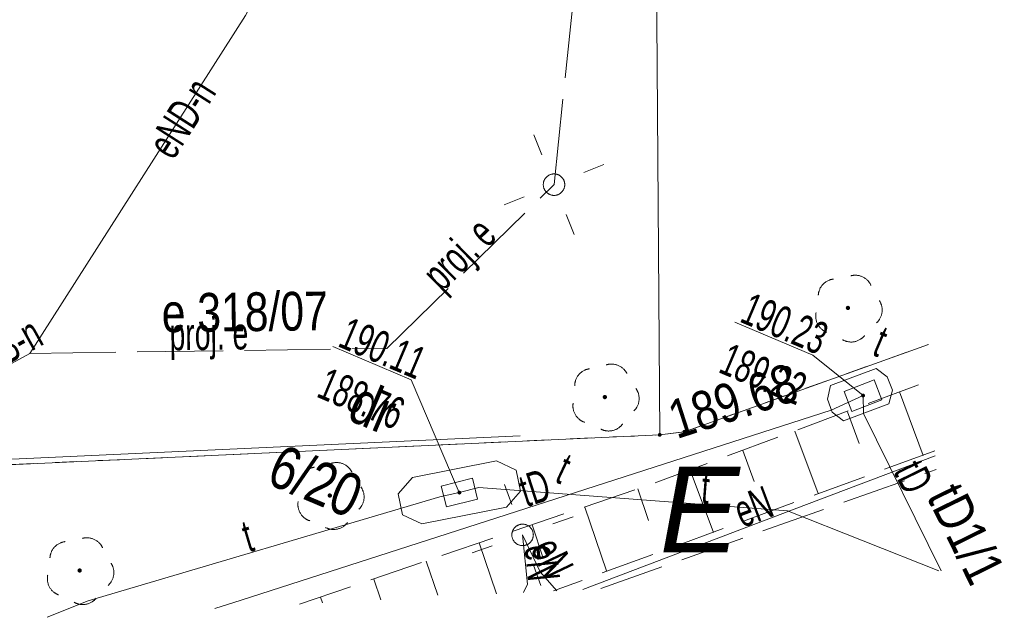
# Model space of a CAD drawing. Header units: centimetres. Extents: x -25572 to 23555, y -2435 to 15405.
# Tile 5 of 134: x -6393 to -4101, y -189 to 1202. Entities that reach past the tile are written whole.
import ezdxf
from ezdxf.xclip import XClip

# ---------------------------------------------------------------- set-up
doc = ezdxf.new("R2010")
doc.units = ezdxf.units.CM
doc.header["$MEASUREMENT"] = 0
doc.header["$XCLIPFRAME"] = 0
for name, pattern in [('1.5_0.5', [200, 150, -50]), ('823-500', [175, 125, -50]), ('egug-500', [100, 50, -50]), ('mz2.0_0.5', [250, 200, -50])]:
    doc.linetypes.add(name, pattern=pattern)
doc.layers.add('1_500_mapa_zasadnicza_1530_2025_1_203-punkt graniczny', color=7, linetype='Continuous')
doc.layers.add('820-G Rysunki Obrazki', color=7, linetype='Continuous')
for name, color, linetype, lineweight in [('1_500_mapa_zasadnicza_1530_2025_1_210-oznaczenie konturu użytku gruntowego_Nr_pióra__3', 3, 'Continuous', 18), ('1_500_mapa_zasadnicza_1530_2025_1_211-numer działki ewidencyjnej_Nr_pióra__7', 7, 'Continuous', 18), ('1_500_mapa_zasadnicza_1530_2025_1_218-kontur użytku gruntowego_Nr_pióra__3', 3, 'Continuous', 18), ('1_500_mapa_zasadnicza_1530_2025_1_219-działka ewidencyjna_Nr_pióra__7', 7, 'Continuous', 18), ('1_500_mapa_zasadnicza_1530_2025_1_510-Podpora jednosłupowa symb.-SEPOW_Nr_pióra__7', 7, 'Continuous', 18), ('1_500_mapa_zasadnicza_1530_2025_1_586-Atrybuty opisowe-STPOD_Nr_pióra__30', 30, 'Continuous', 18), ('1_500_mapa_zasadnicza_1530_2025_1_645-Atrybuty opisowe - Oś proj. przew. elektroenergetycznego-SE - ob. projektowany_Nr_pióra__1', 1, 'Continuous', 18), ('1_500_mapa_zasadnicza_1530_2025_1_822-Szczyt skarpy umocnionej_Nr_pióra__7', 7, 'Continuous', 18), ('1_500_mapa_zasadnicza_1530_2025_1_823-Szczyt skarpy nieumocninej_Nr_pióra__7', 7, 'Continuous', 18), ('1_500_mapa_zasadnicza_1530_2025_1_824-Podnóże skarpy nieumocninej_Nr_pióra__7', 7, 'Continuous', 18), ('1_500_mapa_zasadnicza_1530_2025_1_drzewo liściaste (punkt)_Nr_pióra__94', 94, 'Continuous', 18), ('1_500_mapa_zasadnicza_1530_2025_1_jezdnia_Nr_pióra__7', 7, 'Continuous', 18), ('1_500_mapa_zasadnicza_1530_2025_1_komora podziemna - przewód telekomunikacyjny (powierzchnia)_Nr_pióra__30', 30, 'Continuous', 18), ('1_500_mapa_zasadnicza_1530_2025_1_latarnia (punkt) - ob. projektowany_Nr_pióra__7', 7, 'Continuous', 18), ('1_500_mapa_zasadnicza_1530_2025_1_latarnia (punkt)_Nr_pióra__7', 7, 'Continuous', 18), ('1_500_mapa_zasadnicza_1530_2025_1_ogrodzenie trwałe (linia)_Nr_pióra__7', 7, 'Continuous', 18), ('1_500_mapa_zasadnicza_1530_2025_1_Opis i rz. obrysu arm. niezident.-ST_Nr_pióra__30', 30, 'Continuous', 18), ('1_500_mapa_zasadnicza_1530_2025_1_przewód elektroenergetyczny (linia)-Atr1_Nr_pióra__1', 1, 'Continuous', 18), ('1_500_mapa_zasadnicza_1530_2025_1_przewód elektroenergetyczny (linia)_Nr_pióra__1', 1, 'Continuous', 18), ('1_500_mapa_zasadnicza_1530_2025_1_przewód elektroenergetyczny - projektowany lub w budowie (linia) - ob. projektowany-Atr1_Nr_pióra__1', 1, 'Continuous', 18), ('1_500_mapa_zasadnicza_1530_2025_1_przewód elektroenergetyczny - projektowany lub w budowie (linia) - ob. projektowany_Nr_pióra__1', 1, 'Continuous', 18), ('1_500_mapa_zasadnicza_1530_2025_1_przewód telekomunikacyjny (linia) - podziemny-Atr1_Nr_pióra__30', 30, 'Continuous', 18), ('1_500_mapa_zasadnicza_1530_2025_1_przewód telekomunikacyjny (linia) - podziemny_Nr_pióra__30', 30, 'Continuous', 18), ('1_500_mapa_zasadnicza_1530_2025_1_punkt o określonej wysokości (sieć telekomunikacyjna)-Atr2_Nr_pióra__30', 30, 'Continuous', 18), ('1_500_mapa_zasadnicza_1530_2025_1_punkt o określonej wysokości (sieć telekomunikacyjna)-Atr2_Nr_pióra__7', 7, 'Continuous', 18), ('1_500_mapa_zasadnicza_1530_2025_1_punkt o określonej wysokości (sieć telekomunikacyjna)-Atr3_Nr_pióra__30', 30, 'Continuous', 18), ('1_500_mapa_zasadnicza_1530_2025_1_punkt o określonej wysokości (sieć telekomunikacyjna)_Nr_pióra__30', 30, 'Continuous', 18), ('1_500_mapa_zasadnicza_1530_2025_1_właz prostokątny - siec telekomunikacyjna (punkt)-Atr17_Nr_pióra__7', 7, 'Continuous', 18), ('1_500_mapa_zasadnicza_1530_2025_1_właz prostokątny - siec telekomunikacyjna (punkt)_Nr_pióra__7', 7, 'Continuous', 18), ('Nowe_199-Z Wymiary i opisy_Nr_pióra__21', 7, 'Continuous', 25)]:
    doc.layers.add(name, color=color, linetype=linetype, lineweight=lineweight)
doc.styles.add('STYL_AUTOMATYCZNY_1', font='arial.ttf', dxfattribs={"width": 0.63})
doc.styles.add('STYL_AUTOMATYCZNY_2', font='arial.ttf', dxfattribs={"width": 0.79})
doc.styles.add('STYL_AUTOMATYCZNY_5', font='arial.ttf')
doc.linetypes.add('902-500', pattern='A,0,[2,Lwowska architektura1.Shx,S=5.952381,R=0,X=0,Y=9.71445e-17],-750,0', length=750)

# ---------------------------------------------------------------- blocks, each defined once
blk = doc.blocks.new('Rysunek_1_1', base_point=(-995247015.5, -194970081.6))
at = {"layer": '1_500_mapa_zasadnicza_1530_2025_1_203-punkt graniczny', "linetype": 'Continuous', "lineweight": 0, "true_color": 0x000000}
for points in [[(-4898.9, 233.6, 1), (-4907.1, 237.1, 1)], [(-4841.5, 240.8, 1), (-4849.8, 244.3, 1)]]:
    blk.add_hatch(color=18, dxfattribs=at).paths.add_polyline_path(points)
at = {"layer": '1_500_mapa_zasadnicza_1530_2025_1_drzewo liściaste (punkt)_Nr_pióra__94', "linetype": 'Continuous', "lineweight": 18}
for points in [[(-4460.4, 528.6, 1), (-4469.4, 532.9, 1)], [(-5026.2, 321.3, 1), (-5035.4, 325.2, 1)], [(-5666.5, 92.1, 1), (-5675.7, 96.1, 1)], [(-6249, -82.5, 1), (-6258, -78.2, 1)]]:
    blk.add_hatch(color=94, dxfattribs=at).paths.add_polyline_path(points)
at = {"layer": '1_500_mapa_zasadnicza_1530_2025_1_punkt o określonej wysokości (sieć telekomunikacyjna)_Nr_pióra__30', "linetype": 'Continuous', "lineweight": 18}
for points in [[(-4433.9, 325.2, 1), (-4425.5, 328.5, 1)], [(-5365.2, 102, 1), (-5373.9, 99.8, 1)]]:
    blk.add_hatch(color=30, dxfattribs=at).paths.add_polyline_path(points)
at = {"layer": '1_500_mapa_zasadnicza_1530_2025_1_218-kontur użytku gruntowego_Nr_pióra__3', "color": 3, "linetype": 'egug-500', "lineweight": 18, "flags": 128}
for points in [[(-4845.6, 242.5), (-4277.6, 445.9)], [(-7109.8, 134), (-4903, 235.4)], [(-4903, 235.4), (-4845.6, 242.5)]]:
    blk.add_lwpolyline(points, dxfattribs=at)
at = {"layer": '1_500_mapa_zasadnicza_1530_2025_1_219-działka ewidencyjna_Nr_pióra__7', "color": 7, "linetype": 'Continuous', "lineweight": 18, "flags": 128}
for points in [[(-4903, 235.4), (-4949.2, 6667)], [(-4845.6, 242.5), (-4277.6, 445.9)], [(-7109.8, 134), (-4903, 235.4)], [(-4903, 235.4), (-4845.6, 242.5)]]:
    blk.add_lwpolyline(points, dxfattribs=at)
at = {"layer": '1_500_mapa_zasadnicza_1530_2025_1_510-Podpora jednosłupowa symb.-SEPOW_Nr_pióra__7', "color": 7, "linetype": 'Continuous', "lineweight": 18}
blk.add_circle((-5222.3, 2.5), 25, dxfattribs=at)
at = {"layer": '1_500_mapa_zasadnicza_1530_2025_1_822-Szczyt skarpy umocnionej_Nr_pióra__7', "color": 7, "linetype": 'Continuous', "lineweight": 18, "flags": 128}
for points in [[(-4344.7, 335.3), (-4290.1, 187.2)], [(-4466.3, 289.1), (-4438.9, 215.6)], [(-4588.5, 244.3), (-4534.2, 98.5)], [(-4709.8, 199.1), (-4682.9, 126.8)], [(-4832.4, 153.3), (-4777.7, 8.4)], [(-4954.3, 109.4), (-4929, 35.7)], [(-5077.5, 67.2), (-5026.6, -81.5)], [(-5200.4, 25.9), (-5174.5, -51.4)], [(-5323.7, -16.3), (-5283.3, -134.7)], [(-5447, -58.6), (-5419.6, -137.5)], [(-5568.9, -100.2), (-5552.4, -148.7)], [(-5693.1, -142.1), (-5688.3, -155.8)]]:
    blk.add_lwpolyline(points, dxfattribs=at)
at = {"layer": '1_500_mapa_zasadnicza_1530_2025_1_823-Szczyt skarpy nieumocninej_Nr_pióra__7', "color": 7, "linetype": '823-500', "lineweight": 18, "flags": 128}
for points in [[(-4909.5, 125.2), (-4272.4, 362.5)], [(-5741.5, -158.6), (-4909.5, 125.2)]]:
    blk.add_lwpolyline(points, dxfattribs=at)
at = {"layer": '1_500_mapa_zasadnicza_1530_2025_1_824-Podnóże skarpy nieumocninej_Nr_pióra__7', "color": 7, "linetype": '823-500', "lineweight": 18, "flags": 128}
blk.add_lwpolyline([(-4262.3, 198.3), (-5150.6, -127.8)], dxfattribs=at)
at = {"layer": '1_500_mapa_zasadnicza_1530_2025_1_drzewo liściaste (punkt)_Nr_pióra__94', "color": 94, "linetype": 'Continuous', "lineweight": 18}
for centre, start, end in [((-4494, 558.2), 96.0545, 177.2945), ((-4447.8, 566.9), 24.0185, 105.4745), ((-4425.2, 525.7), 312.1985, 33.4385), ((-4500, 511.5), 167.9675, 249.6175), ((-4457.4, 491.4), 239.8755, 321.5255), ((-5015.2, 360.1), 26.2875, 107.7435), ((-5061, 349.5), 98.3235, 179.5635), ((-4991, 319.8), 314.4675, 35.7075), ((-5065.1, 302.6), 170.2365, 251.8865), ((-5021.8, 284.3), 242.1445, 323.7945), ((-5655.5, 130.9), 26.2875, 107.7435), ((-5701.3, 120.4), 98.3235, 179.5635), ((-5631.3, 90.7), 314.4675, 35.7075), ((-5705.4, 73.4), 170.2365, 251.8865), ((-5662.2, 55.1), 242.1445, 323.7945), ((-6282.6, -52.9), 96.0535, 177.2935), ((-6236.4, -44.2), 24.0175, 105.4735), ((-6213.8, -85.3), 312.1975, 33.4375), ((-6288.6, -99.6), 167.9665, 249.6165), ((-6246.1, -119.7), 239.8745, 321.5245)]:
    blk.add_arc(centre, 40, start, end, dxfattribs=at)
at = {"layer": '1_500_mapa_zasadnicza_1530_2025_1_jezdnia_Nr_pióra__7', "color": 7, "linetype": '1.5_0.5', "lineweight": 18, "flags": 128}
blk.add_lwpolyline([(-5039.9, -122), (-4259.6, 154.5)], dxfattribs=at)
at = {"layer": '1_500_mapa_zasadnicza_1530_2025_1_komora podziemna - przewód telekomunikacyjny (powierzchnia)_Nr_pióra__30', "color": 30, "linetype": 'Continuous', "lineweight": 18, "flags": 128}
for points in [[(-4501.7, 287.8), (-4512.5, 318.5), (-4505.6, 350.3), (-4399.6, 390.1), (-4373.3, 370.2), (-4361.5, 339.2), (-4369.4, 307.7), (-4475.3, 268)], [(-5226.8, 104.4), (-5259.9, 67.4), (-5456.9, 28.2), (-5502.1, 49.6), (-5511.9, 98.2), (-5478.4, 136.2), (-5282.8, 174.9), (-5237.5, 153.5)]]:
    blk.add_lwpolyline(points, close=True, dxfattribs=at)
at = {"layer": '1_500_mapa_zasadnicza_1530_2025_1_latarnia (punkt) - ob. projektowany_Nr_pióra__7', "color": 7, "linetype": 'Continuous', "lineweight": 18}
for p, q in [((-5177.2, 887.3), (-5195.9, 933.6)), ((-5079.5, 845.9), (-5033.2, 864.6)), ((-5218.6, 789.6), (-5264.9, 770.9)), ((-5121, 748.2), (-5102.2, 701.9))]:
    blk.add_line(p, q, dxfattribs=at)
blk.add_circle((-5149.1, 817.7), 25, dxfattribs=at)
at = {"layer": '1_500_mapa_zasadnicza_1530_2025_1_latarnia (punkt)_Nr_pióra__7', "color": 7, "linetype": 'Continuous', "lineweight": 18}
for p, q in [((-5247.5, 73.2), (-5264.4, 120.2)), ((-5151.6, 27.9), (-5104.6, 44.8)), ((-5292.8, -22.8), (-5339.8, -39.6)), ((-5196.8, -68), (-5180, -115))]:
    blk.add_line(p, q, dxfattribs=at)
blk.add_circle((-5222.3, 2.5), 25, dxfattribs=at)
at = {"layer": '1_500_mapa_zasadnicza_1530_2025_1_ogrodzenie trwałe (linia)_Nr_pióra__7', "color": 7, "linetype": '902-500', "lineweight": 18, "flags": 128}
blk.add_lwpolyline([(-8237.4, 95.3), (-5227.7, 233)], dxfattribs=at)
at = {"layer": '1_500_mapa_zasadnicza_1530_2025_1_przewód elektroenergetyczny (linia)_Nr_pióra__1', "color": 1, "linetype": 'Continuous', "lineweight": 18, "flags": 128}
for points in [[(-4990.3, 2347.1), (-5203.9, 2186.8), (-5336.1, 2100.5), (-5721.1, 1487.2), (-5867.4, 1211.4), (-6369.4, 425)], [(-6419.1, 397.3), (-6369.4, 425)], [(-4261.6, 186.4), (-4561.3, 73), (-5081.9, -124.2)], [(-5222.3, 2.5), (-5211.1, -111.9), (-5220.3, -131.4)], [(-5142.5, -127.4), (-5181.5, -83.2), (-5222.3, 2.5)]]:
    blk.add_lwpolyline(points, dxfattribs=at)
at = {"layer": '1_500_mapa_zasadnicza_1530_2025_1_przewód elektroenergetyczny - projektowany lub w budowie (linia) - ob. projektowany_Nr_pióra__1', "color": 1, "linetype": 'mz2.0_0.5', "lineweight": 18, "flags": 128}
for points in [[(-5149.1, 817.7), (-4990.3, 2347.1)], [(-5538, 436.3), (-5149.1, 817.7)], [(-6369.4, 425), (-5538, 436.3)]]:
    blk.add_lwpolyline(points, dxfattribs=at)
at = {"layer": '1_500_mapa_zasadnicza_1530_2025_1_przewód telekomunikacyjny (linia) - podziemny_Nr_pióra__30', "color": 30, "linetype": 'Continuous', "lineweight": 18, "flags": 128}
for points in [[(-5939.1, -168.9), (-5877.7, -149.6), (-4503.8, 293.1), (-4429.7, 326.8)], [(-4429.7, 326.8), (-4428.9, 285.2), (-4248.3, -80.8)], [(-5369.6, 100.9), (-5415.1, 90.9), (-6233.4, -150.8), (-6329.3, -189.3)], [(-4253.1, -81), (-4605.6, 58.2), (-5324.2, 113.1), (-5369.6, 100.9)]]:
    blk.add_lwpolyline(points, dxfattribs=at)
at = {"layer": '1_500_mapa_zasadnicza_1530_2025_1_punkt o określonej wysokości (sieć telekomunikacyjna)-Atr2_Nr_pióra__7', "color": 7, "linetype": 'Continuous', "lineweight": 18, "flags": 128}
for points in [[(-4429.7, 326.8), (-4546.3, 420.8), (-4728.1, 497.9)], [(-5369.6, 100.9), (-5481.9, 363.6), (-5663.7, 440.7)]]:
    blk.add_lwpolyline(points, dxfattribs=at)
at = {"layer": '1_500_mapa_zasadnicza_1530_2025_1_właz prostokątny - siec telekomunikacyjna (punkt)_Nr_pióra__7', "color": 7, "linetype": 'Continuous', "lineweight": 18, "flags": 128}
for points in [[(-4403.9, 363.8), (-4473.7, 336.5), (-4455.5, 289.9), (-4385.7, 317.2)], [(-5399.8, 67.5), (-5327.1, 85.7), (-5339.3, 134.2), (-5412, 116)]]:
    blk.add_lwpolyline(points, close=True, dxfattribs=at)
at = {"layer": '1_500_mapa_zasadnicza_1530_2025_1_210-oznaczenie konturu użytku gruntowego_Nr_pióra__3', "color": 3, "linetype": 'Continuous', "lineweight": 18, "insert": (-5635.4, 271.3), "char_height": 100, "attachment_point": 7, "rotation": 337.0155, "style": 'STYL_AUTOMATYCZNY_2'}
blk.add_mtext('\\A1;{\\pql;\\fArial|b0|i0|c238|p0;\\W0.790000;dr}', dxfattribs=at)
at = {"layer": '1_500_mapa_zasadnicza_1530_2025_1_211-numer działki ewidencyjnej_Nr_pióra__7', "color": 7, "linetype": 'Continuous', "lineweight": 18, "insert": (-5822.9, 122.7), "char_height": 100, "attachment_point": 7, "rotation": 337.0155, "style": 'STYL_AUTOMATYCZNY_2'}
blk.add_mtext('\\A1;{\\pql;\\fArial|b0|i0|c238|p0;\\W0.790000;6/20}', dxfattribs=at)
at = {"layer": '1_500_mapa_zasadnicza_1530_2025_1_586-Atrybuty opisowe-STPOD_Nr_pióra__30', "color": 30, "linetype": 'Continuous', "lineweight": 18, "insert": (-4202, 131.6), "char_height": 90, "attachment_point": 1, "rotation": 296.2555, "style": 'STYL_AUTOMATYCZNY_2'}
blk.add_mtext('\\A1;{\\pql;\\fArial|b0|i0|c238|p0;\\W0.790000;tD1/1}', dxfattribs=at)
at = {"layer": '1_500_mapa_zasadnicza_1530_2025_1_645-Atrybuty opisowe - Oś proj. przew. elektroenergetycznego-SE - ob. projektowany_Nr_pióra__1', "color": 1, "linetype": 'Continuous', "lineweight": 18, "insert": (-6063, 564.1), "char_height": 90, "attachment_point": 1, "rotation": 0.7485, "style": 'STYL_AUTOMATYCZNY_2'}
blk.add_mtext('\\A1;{\\pql;\\fArial|b0|i0|c238|p0;\\W0.790000;e 318/07}', dxfattribs=at)
at = {"layer": '1_500_mapa_zasadnicza_1530_2025_1_Opis i rz. obrysu arm. niezident.-ST_Nr_pióra__30', "color": 30, "linetype": 'Continuous', "lineweight": 18, "insert": (-4891.2, 310.9), "char_height": 90, "attachment_point": 1, "rotation": 17.8575, "style": 'STYL_AUTOMATYCZNY_2'}
blk.add_mtext('\\A1;{\\pql;\\fArial|b0|i0|c238|p0;\\W0.790000;189.68}', dxfattribs=at)
at = {"layer": '1_500_mapa_zasadnicza_1530_2025_1_przewód elektroenergetyczny (linia)-Atr1_Nr_pióra__1', "color": 1, "linetype": 'Continuous', "lineweight": 18, "char_height": 75, "style": 'STYL_AUTOMATYCZNY_1'}
for s, insert, attachment_point, rotation in [('\\A1;{\\pql;\\fArial|b0|i0|c238|p0;\\W0.630000;eND-n}', (-6035, 871.8), 7, 57.3945), ('\\A1;{\\pql;\\fArial|b0|i0|c238|p0;\\W0.630000;eB-n}', (-6473, 411.9), 4, 29.1405), ('\\A1;{\\pql;\\fArial|b0|i0|c238|p0;\\W0.630000;eN}', (-4724.3, 53), 4, 20.7495), ('\\A1;{\\pql;\\fArial|b0|i0|c238|p0;\\W0.630000;eN}', (-5171.7, -12.8), 4, 295.4325), ('\\A1;{\\pql;\\fArial|b0|i0|c238|p0;\\W0.630000;eN}', (-5180.8, -20.4), 4, 275.5865)]:
    blk.add_mtext(s, dxfattribs=dict(at, insert=insert, attachment_point=attachment_point, rotation=rotation))
at = {"layer": '1_500_mapa_zasadnicza_1530_2025_1_przewód elektroenergetyczny - projektowany lub w budowie (linia) - ob. projektowany-Atr1_Nr_pióra__1', "color": 1, "linetype": 'Continuous', "lineweight": 18, "char_height": 75, "attachment_point": 4, "style": 'STYL_AUTOMATYCZNY_1'}
for insert, rotation in [((-5428, 584.5), 44.4525), ((-6044.1, 458.2), 0.7755)]:
    blk.add_mtext('\\A1;{\\pql;\\fArial|b0|i0|c238|p0;\\W0.630000;proj. e}', dxfattribs=dict(at, insert=insert, rotation=rotation))
at = {"layer": '1_500_mapa_zasadnicza_1530_2025_1_przewód telekomunikacyjny (linia) - podziemny-Atr1_Nr_pióra__30', "color": 30, "linetype": 'Continuous', "lineweight": 18, "char_height": 75, "attachment_point": 4, "style": 'STYL_AUTOMATYCZNY_1'}
for s, insert, rotation in [('\\A1;{\\pql;\\fArial|b0|i0|c238|p0;\\W0.630000;tD}', (-4326.9, 167.3), 296.2685), ('\\A1;{\\pql;\\fArial|b0|i0|c238|p0;\\W0.630000;tD}', (-5225.5, 101.9), 17.8575), ('\\A1;{\\pql;\\fArial|b0|i0|c238|p0;\\W0.630000;t}', (-4805.3, 112.9), 355.6265), ('\\A1;{\\pql;\\fArial|b0|i0|c238|p0;\\W0.630000;t}', (-5871.2, -2.9), 16.4515)]:
    blk.add_mtext(s, dxfattribs=dict(at, insert=insert, rotation=rotation))
at = {"layer": '1_500_mapa_zasadnicza_1530_2025_1_punkt o określonej wysokości (sieć telekomunikacyjna)-Atr2_Nr_pióra__30', "color": 30, "linetype": 'Continuous', "lineweight": 18, "char_height": 75, "attachment_point": 7, "rotation": 337.0155, "style": 'STYL_AUTOMATYCZNY_1'}
for s, insert in [('\\A1;{\\pql;\\fArial|b0|i0|c238|p0;\\W0.630000;190.23}', (-4720, 498.6)), ('\\A1;{\\pql;\\fArial|b0|i0|c238|p0;\\W0.630000;190.11}', (-5655.6, 441.4))]:
    blk.add_mtext(s, dxfattribs=dict(at, insert=insert))
at = {"layer": '1_500_mapa_zasadnicza_1530_2025_1_punkt o określonej wysokości (sieć telekomunikacyjna)-Atr3_Nr_pióra__30', "color": 30, "linetype": 'Continuous', "lineweight": 18, "char_height": 75, "attachment_point": 7, "rotation": 337.0155, "style": 'STYL_AUTOMATYCZNY_1'}
for s, insert in [('\\A1;{\\pql;\\fArial|b0|i0|c238|p0;\\W0.630000;189.22}', (-4769.8, 381.2)), ('\\A1;{\\pql;\\fArial|b0|i0|c238|p0;\\W0.630000;188.76}', (-5705.4, 324.1))]:
    blk.add_mtext(s, dxfattribs=dict(at, insert=insert))
at = {"layer": '1_500_mapa_zasadnicza_1530_2025_1_właz prostokątny - siec telekomunikacyjna (punkt)-Atr17_Nr_pióra__7', "color": 7, "linetype": 'Continuous', "lineweight": 18, "char_height": 75, "attachment_point": 7, "style": 'STYL_AUTOMATYCZNY_1'}
for insert, rotation in [((-4412, 422), 337.0155), ((-5150.7, 127), 334.7455)]:
    blk.add_mtext('\\A1;{\\pql;\\fArial|b0|i0|c238|p0;\\W0.630000;t}', dxfattribs=dict(at, insert=insert, rotation=rotation))

msp = doc.modelspace()

# ---------------------------------------------------------------- block references
at = {"layer": '820-G Rysunki Obrazki', "color": 151, "linetype": 'Continuous', "lineweight": 13, "true_color": 0x80c2ff}
ref = msp.add_blockref('Rysunek_1_1', (-995247015.5, -194970081.6), dxfattribs=at)
XClip(ref).set_block_clipping_path([(-13683.2006825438, 2023.5423510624), (-4792.6506466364, -1747.4318888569), (-1614.3232170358, 5745.8781274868), (-10504.8732529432, 9516.8523674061)])

# ---------------------------------------------------------------- texts
at = {"layer": 'Nowe_199-Z Wymiary i opisy_Nr_pióra__21', "color": 7, "linetype": 'Continuous', "lineweight": 25, "insert": (-4810.1, 161.6), "char_height": 200, "attachment_point": 2, "style": 'STYL_AUTOMATYCZNY_5'}
msp.add_mtext('\\A1;{\\pqc;\\fArial|b0|i1|c238|p0;\\W1.000000;E}', dxfattribs=at)

doc.saveas('drawing.dxf')
